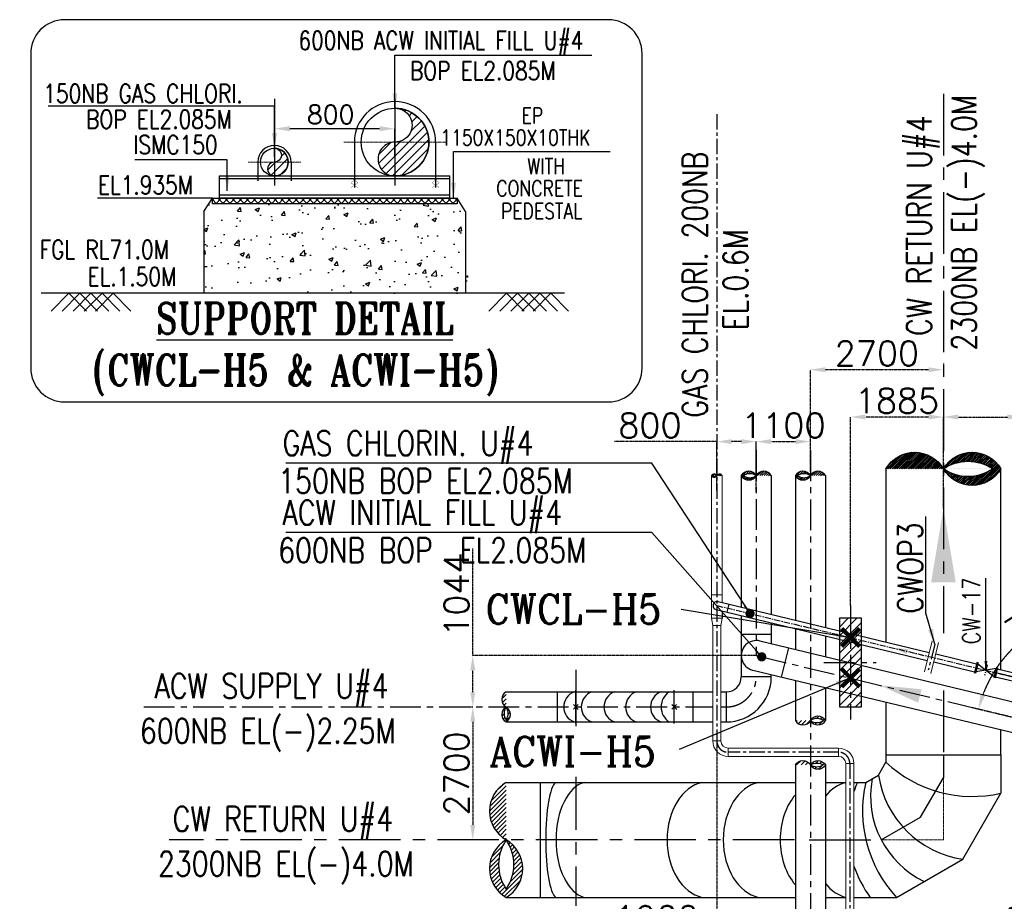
# Model space of a CAD drawing. Header units: inches. Extents: x -341304 to 31571016, y -692717 to 2132253.
# Tile 223 of 256: x 836220 to 876205, y -420191 to -384375. Entities that reach past the tile are written whole.
import ezdxf

# ---------------------------------------------------------------- set-up
doc = ezdxf.new("R2010")
doc.units = ezdxf.units.IN
doc.header["$MEASUREMENT"] = 0
doc.linetypes.add('CENTER', pattern=[2, 1.25, -0.25, 0.25, -0.25])
doc.linetypes.add('CONTINOUS', pattern=[0])
for name, color, linetype in [('0-ACW PIPE', 6, 'Continuous'), ('0-CL', 8, 'CENTER'), ('0-CW GAS CHLORINATION', 30, 'Continuous'), ('0-CW RETURN', 1, 'Continuous'), ('0-CW SUPPLY', 4, 'Continuous'), ('acw', 6, 'Continuous'), ('CEN', 1, 'CENTER'), ('CWPIPE', 3, 'CENTER'), ('DIM', 1, 'Continuous'), ('DWG', 9, 'Continuous'), ('EQP0', 3, 'Continuous'), ('text', 3, 'Continuous')]:
    doc.layers.add(name, color=color, linetype=linetype)
doc.layers.add('CENTER', color=2, linetype='CENTER', lineweight=15)
doc.styles.add('ROMANC', font='ROMANC.SHX')
doc.styles.add('ROMANS', font='romans')
doc.styles.add('ROMANT', font='romant', dxfattribs={"height": 5})
doc.dimstyles.new('DIMS-150', dxfattribs={"dimscale": 150, "dimtxt": 2.5, "dimasz": 2.5, "dimexe": 1, "dimexo": 1, "dimgap": 1, "dimtad": 1, "dimtih": 1, "dimtoh": 1, "dimdec": 0, "dimzin": 0, "dimdsep": 46, "dimtxsty": 'ROMANS', "dimcen": 1, "dimclrd": 8, "dimclre": 8, "dimclrt": 3, "dimadec": 0, "dimazin": 0, "dimtfac": 1, "dimtdec": 0, "dimtix": 1, "dimtofl": 0, "dimtmove": 0, "dimatfit": 3, "dimfxl": 1, "dimtolj": 1, "dimtzin": 0, "dimarcsym": 0})
doc.dimstyles.new('User-300', dxfattribs={"dimscale": 400, "dimtxt": 1.5, "dimasz": 1.25, "dimexe": 1, "dimexo": 1, "dimgap": 0.4, "dimtad": 1, "dimdec": 0, "dimlfac": 0.5, "dimzin": 0, "dimdsep": 46, "dimtxsty": 'ROMANS', "dimcen": 1, "dimclrd": 8, "dimclre": 8, "dimclrt": 3, "dimadec": 0, "dimazin": 0, "dimtfac": 1, "dimtdec": 0, "dimtix": 1, "dimtofl": 0, "dimtmove": 0, "dimatfit": 3, "dimfxl": 1, "dimtolj": 1, "dimtzin": 0, "dimarcsym": 0})
doc.dimstyles.new('User600', dxfattribs={"dimscale": 500, "dimtxt": 1.5, "dimasz": 1.25, "dimexe": 1, "dimexo": 1, "dimgap": 0.4, "dimtad": 1, "dimdec": 0, "dimzin": 0, "dimdsep": 46, "dimtxsty": 'ROMANS', "dimcen": 1, "dimclrd": 8, "dimclre": 8, "dimclrt": 3, "dimadec": 0, "dimazin": 0, "dimtfac": 1, "dimtdec": 0, "dimtix": 1, "dimtofl": 0, "dimtmove": 0, "dimatfit": 3, "dimfxl": 1, "dimtolj": 1, "dimtzin": 0, "dimarcsym": 0})
pattern_1 = [(45, (795709.38, -258983.51), (-176.7767, 176.7767), [])]
pattern_2 = [(45, (816999.17, -389792.87), (-176.7767, 176.7767), [])]
pattern_3 = [(45, (601658.81, -288329.72), (-88.38835, 88.38835), [])]

# ---------------------------------------------------------------- blocks, each defined once
blk = doc.blocks.new("E'-E'")
at = {"layer": 'text', "insert": (269411.5, -232818, -385005.3), "char_height": 900, "width": 8168.93, "attachment_point": 1, "style": 'ROMANS'}
blk.add_mtext('\\pi981.61;{\\W0.8;600NB ACW \\P\\pi981.61;SUPPLY/CW \\P\\pi1701.6;MAKE UP}', dxfattribs=at)
blk = doc.blocks.new('BFV SEAL')
at = {"layer": 'DIM', "color": 1, "insert": (-396561, -329721, 10342), "char_height": 1250, "width": 21761.29, "attachment_point": 1, "style": 'ROMANT'}
blk.add_mtext('\\pi5809.2;{\\W0.8;SCHEME FOR \\P\\pi1999.7;INSTALLATION OF BFV \\P\\pi7642.6;CW1,2&3}', dxfattribs=at)
blk = doc.blocks.new('A$C38D84FB9')
at = {"layer": 'CWPIPE', "color": 1, "ltscale": 1000, "const_width": 75}
for points in [[(0, 0), (-162, 162)], [(0, 0), (162, 162)], [(0, 0), (-162, -162)], [(0, 0), (162, -162)]]:
    blk.add_lwpolyline(points, dxfattribs=at)
blk = doc.blocks.new('*D637')
at = {"color": 8, "lineweight": -2, "transparency": 16777216}
for p, q in [((846567, -389941), (846567, -388804)), ((850833, -388804), (847192, -388804)), ((851458, -389941), (851458, -388804))]:
    blk.add_line(p, q, dxfattribs=at)
at = {"color": 8, "transparency": 16777216}
for points in [[(847192, -388700), (847192, -388908), (846567, -388804)], [(850833, -388700), (850833, -388908), (851458, -388804)]]:
    blk.add_solid(points, dxfattribs=at)
at = {"layer": 'Defpoints', "color": 0, "transparency": 16777216}
for p in [(846567, -388804), (846567, -389941), (851458, -389941)]:
    blk.add_point(p, dxfattribs=at)
at = {"color": 3, "transparency": 16777216, "insert": (848849, -388229), "char_height": 750, "attachment_point": 5, "style": 'ROMANS'}
blk.add_mtext('\\A1;800', dxfattribs=at)
blk = doc.blocks.new('*D630')
at = {"layer": '0-CL', "color": 8, "lineweight": -2, "transparency": 16777216}
for p, q in [((866132, -402723), (866132, -401516)), ((866732, -401516), (867732, -401516)), ((868332, -402735), (868332, -401516))]:
    blk.add_line(p, q, dxfattribs=at)
at = {"layer": '0-CL', "color": 8, "transparency": 16777216}
for points in [[(866732, -401416), (866732, -401616), (866132, -401516)], [(867732, -401416), (867732, -401616), (868332, -401516)]]:
    blk.add_solid(points, dxfattribs=at)
at = {"layer": 'Defpoints', "color": 0, "transparency": 16777216}
for p in [(868332, -401516), (866132, -402723), (868332, -402735)]:
    blk.add_point(p, dxfattribs=at)
at = {"layer": '0-CL', "color": 3, "transparency": 16777216, "insert": (867232, -400856), "char_height": 1000, "attachment_point": 5, "style": 'ROMANS'}
blk.add_mtext('\\A1;1100', dxfattribs=at)
blk = doc.blocks.new('*D631')
at = {"layer": '0-CL', "color": 8, "lineweight": -2, "transparency": 16777216}
for p, q in [((864532, -401516), (860368, -401516)), ((864532, -403502), (864532, -401516)), ((865532, -401516), (865132, -401516)), ((866132, -403550), (866132, -401516))]:
    blk.add_line(p, q, dxfattribs=at)
at = {"layer": '0-CL', "color": 8, "transparency": 16777216}
for points in [[(865132, -401416), (865132, -401616), (864532, -401516)], [(865532, -401416), (865532, -401616), (866132, -401516)]]:
    blk.add_solid(points, dxfattribs=at)
at = {"layer": 'Defpoints', "color": 0, "transparency": 16777216}
for p in [(866132, -401516), (864532, -403502, 0), (866132, -403550)]:
    blk.add_point(p, dxfattribs=at)
at = {"layer": '0-CL', "color": 3, "transparency": 16777216, "insert": (861814, -400856), "char_height": 1000, "attachment_point": 5, "style": 'ROMANS'}
blk.add_mtext('\\A1;800', dxfattribs=at)
blk = doc.blocks.new('*D549')
at = {"layer": '0-CL', "color": 8, "lineweight": -2, "transparency": 16777216}
for p, q in [((864532, -413677), (864532, -421530)), ((868332, -420478), (868332, -421530)), ((864532, -421530), (860231, -421530)), ((867732, -421530), (865132, -421530))]:
    blk.add_line(p, q, dxfattribs=at)
at = {"layer": '0-CL', "color": 8, "transparency": 16777216}
for points in [[(865132, -421430), (865132, -421630), (864532, -421530)], [(867732, -421430), (867732, -421630), (868332, -421530)]]:
    blk.add_solid(points, dxfattribs=at)
at = {"layer": 'Defpoints', "color": 0, "transparency": 16777216}
for p in [(864532, -413677, 0), (868332, -420478), (864532, -421530)]:
    blk.add_point(p, dxfattribs=at)
at = {"layer": '0-CL', "color": 3, "transparency": 16777216, "insert": (862081, -420870), "char_height": 1000, "attachment_point": 5, "style": 'ROMANS'}
blk.add_mtext('\\A1;1900', dxfattribs=at)
blk = doc.blocks.new('*D550')
at = {"layer": '0-CL', "color": 8, "lineweight": -2, "transparency": 16777216}
for p, q in [((869962, -408180), (869962, -400516)), ((873132, -400516), (870562, -400516)), ((873732, -404238), (873732, -400516))]:
    blk.add_line(p, q, dxfattribs=at)
at = {"layer": '0-CL', "color": 8, "transparency": 16777216}
for points in [[(870562, -400416), (870562, -400616), (869962, -400516)], [(873132, -400416), (873132, -400616), (873732, -400516)]]:
    blk.add_solid(points, dxfattribs=at)
at = {"layer": 'Defpoints', "color": 0, "transparency": 16777216}
for p in [(869962, -400516), (873732, -404238), (869962, -408180)]:
    blk.add_point(p, dxfattribs=at)
at = {"layer": '0-CL', "color": 3, "transparency": 16777216, "insert": (871847, -399856), "char_height": 1000, "attachment_point": 5, "style": 'ROMANS'}
blk.add_mtext('\\A1;1885', dxfattribs=at)
blk = doc.blocks.new('*D639')
at = {"layer": '0-CL', "color": 8, "lineweight": -2, "transparency": 16777216}
for p, q in [((873732, -401198), (873732, -400516)), ((874332, -400516), (876332, -400516)), ((876932, -411305), (876932, -400516)), ((876932, -400516), (881233, -400516))]:
    blk.add_line(p, q, dxfattribs=at)
at = {"layer": '0-CL', "color": 8, "transparency": 16777216}
for points in [[(874332, -400416), (874332, -400616), (873732, -400516)], [(876332, -400416), (876332, -400616), (876932, -400516)]]:
    blk.add_solid(points, dxfattribs=at)
at = {"layer": 'Defpoints', "color": 0, "transparency": 16777216}
for p in [(876932, -400516), (873732, -401198), (876932, -411305)]:
    blk.add_point(p, dxfattribs=at)
at = {"layer": '0-CL', "color": 3, "transparency": 16777216, "insert": (879382, -399856), "char_height": 1000, "attachment_point": 5, "style": 'ROMANS'}
blk.add_mtext('\\A1;1600', dxfattribs=at)
blk = doc.blocks.new('*D632')
at = {"layer": '0-CL', "color": 8, "lineweight": -2, "transparency": 16777216}
for p, q in [((854413, -412295), (854619, -412295)), ((854619, -412895), (854619, -417095)), ((855607, -417695), (854619, -417695))]:
    blk.add_line(p, q, dxfattribs=at)
at = {"layer": '0-CL', "color": 8, "transparency": 16777216}
for points in [[(854519, -412895), (854719, -412895), (854619, -412295)], [(854519, -417095), (854719, -417095), (854619, -417695)]]:
    blk.add_solid(points, dxfattribs=at)
at = {"layer": 'Defpoints', "color": 0, "transparency": 16777216}
for p in [(854413, -412295), (854619, -417695), (855607, -417695)]:
    blk.add_point(p, dxfattribs=at)
at = {"layer": '0-CL', "color": 3, "transparency": 16777216, "insert": (853959, -414995), "char_height": 1000, "attachment_point": 5, "rotation": 90, "style": 'ROMANS'}
blk.add_mtext('\\A1;2700', dxfattribs=at)
blk = doc.blocks.new('*D553')
at = {"layer": '0-CL', "color": 8, "lineweight": -2, "transparency": 16777216}
for p, q in [((868332, -401516), (868332, -398595)), ((873132, -398595), (868932, -398595)), ((873732, -398345), (873732, -398595))]:
    blk.add_line(p, q, dxfattribs=at)
at = {"layer": '0-CL', "color": 8, "transparency": 16777216}
for points in [[(868932, -398495), (868932, -398695), (868332, -398595)], [(873132, -398495), (873132, -398695), (873732, -398595)]]:
    blk.add_solid(points, dxfattribs=at)
at = {"layer": 'Defpoints', "color": 0, "transparency": 16777216}
for p in [(868332, -398595), (873732, -398345), (868332, -401516)]:
    blk.add_point(p, dxfattribs=at)
at = {"layer": '0-CL', "color": 3, "transparency": 16777216, "insert": (871032, -397935), "char_height": 1000, "attachment_point": 5, "style": 'ROMANS'}
blk.add_mtext('\\A1;2700', dxfattribs=at)
blk = doc.blocks.new('*D633')
at = {"layer": '0-CL', "color": 8, "lineweight": -2, "transparency": 16777216}
for p, q in [((876027, -410940), (879658, -411813)), ((874906, -412316), (879284, -413369)), ((879517, -412397), (879424, -412785)), ((879284, -413369), (876934, -423144))]:
    blk.add_line(p, q, dxfattribs=at)
at = {"layer": '0-CL', "color": 8, "transparency": 16777216}
for points in [[(879420, -412373), (879615, -412420), (879658, -411813)], [(879327, -412762), (879521, -412809), (879284, -413369)]]:
    blk.add_solid(points, dxfattribs=at)
at = {"layer": 'Defpoints', "color": 0, "transparency": 16777216}
for p in [(876027, -410940), (879658, -411813), (874906, -412316)]:
    blk.add_point(p, dxfattribs=at)
at = {"layer": '0-CL', "color": 3, "transparency": 16777216, "insert": (876630, -421584), "char_height": 1000, "attachment_point": 5, "rotation": 76.4823, "style": 'ROMANS'}
blk.add_mtext('\\A1;800', dxfattribs=at)
blk = doc.blocks.new('*D555')
at = {"layer": '0-CL', "color": 8, "lineweight": -2, "transparency": 16777216}
for p, q in [((854619, -410207), (854619, -405859)), ((866132, -410207), (854619, -410207)), ((854619, -411695), (854619, -410807)), ((854596, -412295), (854619, -412295))]:
    blk.add_line(p, q, dxfattribs=at)
at = {"layer": '0-CL', "color": 8, "transparency": 16777216}
for points in [[(854519, -410807), (854719, -410807), (854619, -410207)], [(854519, -411695), (854719, -411695), (854619, -412295)]]:
    blk.add_solid(points, dxfattribs=at)
at = {"layer": 'Defpoints', "color": 0, "transparency": 16777216}
for p in [(866132, -410207), (854596, -412295), (854619, -412295)]:
    blk.add_point(p, dxfattribs=at)
at = {"layer": '0-CL', "color": 3, "transparency": 16777216, "insert": (853959, -407733), "char_height": 1000, "attachment_point": 5, "rotation": 90, "style": 'ROMANS'}
blk.add_mtext('\\A1;1044', dxfattribs=at)
blk = doc.blocks.new('*D638')
at = {"layer": '0-CL', "color": 8, "lineweight": -2, "transparency": 16777216}
blk.add_arc((880132, -413573), 5116, 96.7232, 159.7591, dxfattribs=at)
at = {"layer": '0-CL', "color": 8, "transparency": 16777216}
for points in [[(879527, -408392), (879539, -408592), (880132, -408457)], [(875427, -411832), (875236, -411774), (875157, -412377)]]:
    blk.add_solid(points, dxfattribs=at)
at = {"layer": 'Defpoints', "color": 0, "transparency": 16777216}
for p in [(880132, -401663), (866132, -410207), (876157, -410352), (880132, -413573), (880132, -434742)]:
    blk.add_point(p, dxfattribs=at)
at = {"layer": '0-CL', "color": 3, "transparency": 16777216, "insert": (877110, -408768), "char_height": 800, "attachment_point": 5, "rotation": 32.1663, "style": 'ROMANS'}
blk.add_mtext('\\A1;76°', dxfattribs=at)
blk = doc.blocks.new('DETAIL-YZ')
h = blk.add_hatch()
h.set_pattern_fill('ANSI31', color=256, scale=2000)
h.set_pattern_definition(pattern_2)
h.paths.add_polyline_path([(869511.7, -412294.5), (870411.7, -412294.5), (870411.7, -408694.5), (869511.7, -408694.5)])
h = blk.add_hatch()
h.set_pattern_fill('ANSI31', color=256, scale=2000)
h.set_pattern_definition(pattern_2)
h.paths.add_polyline_path([(869511.7, -412294.5), (870411.7, -412294.5), (870411.7, -408694.5), (869511.7, -408694.5)])
at = {"layer": '0-CW GAS CHLORINATION', "linetype": 'Continuous', "ltscale": 100}
h = blk.add_hatch(dxfattribs=at)
h.set_pattern_fill('ANSI31', color=256, scale=2000)
h.set_pattern_definition(pattern_1)
edge = h.paths.add_edge_path()
edge.add_arc((846565, -389879.9), 281.4, -90.17122, 90.17122, ccw=False)
edge.add_arc((846563.3, -390442.7), 281.4, 89.82878, 270.17122)
edge.add_arc((846564.1, -390161.3), 562.8, 270, 450)
h = blk.add_hatch(dxfattribs=at)
h.set_pattern_fill('ANSI31', color=256, scale=200)
h.set_pattern_definition([(45, (601658.812, -288329.717), (-17.6776695, 17.6776695), [])])
edge = h.paths.add_edge_path()
edge.add_arc((864641.5, -402962), 126.4, 29.94114, 150.05886)
edge.add_arc((864422.4, -402962), 126.4, 29.94114, 150.05886)
edge.add_arc((864422.4, -402835.8), 126.4, 209.94114, 330.05886)
edge.add_arc((864438, -403037.7), 167.6, 55.92214, 124.07786)
edge.add_arc((864438, -402764.2), 164.2, 235.11637, 304.88363)
at = {"layer": 'acw', "linetype": 'Continuous', "ltscale": 100}
h = blk.add_hatch(dxfattribs=at)
h.set_pattern_fill('ANSI31', color=6, scale=2000)
h.set_pattern_definition(pattern_1)
edge = h.paths.add_edge_path()
edge.add_arc((851464.3, -388662.1), 687.4, -90.17122, 90.17122, ccw=False)
edge.add_arc((851460.1, -390036.8), 687.4, 89.82878, 270.17122)
edge.add_arc((851462.2, -389349.4), 1374.7, 270, 450)
h = blk.add_hatch(dxfattribs=at)
h.set_pattern_fill('ANSI31', color=6, scale=500)
h.set_pattern_definition([(45, (601658.81, -288329.72), (-44.194174, 44.194174), [])])
edge = h.paths.add_edge_path()
edge.add_arc((866436.9, -403074.5), 352, 29.94114, 150.05886)
edge.add_arc((865826.9, -403074.5), 352, 29.94114, 150.05886)
edge.add_arc((865826.9, -402723.2), 352, 209.94114, 330.05886)
edge.add_arc((865870.5, -403285.3), 466.6, 55.92214, 124.07786)
edge.add_arc((865870.5, -402523.9), 457.1, 235.11637, 304.88363)
h = blk.add_hatch(dxfattribs=at)
h.set_pattern_fill('ANSI31', color=6, scale=500)
h.set_pattern_definition([(45, (603858.81, -288329.72), (-44.194174, 44.194174), [])])
edge = h.paths.add_edge_path()
edge.add_arc((868636.9, -403074.5), 352, 29.94114, 150.05886)
edge.add_arc((868026.9, -403074.5), 352, 29.94114, 150.05886)
edge.add_arc((868026.9, -402723.2), 352, 209.94114, 330.05886)
edge.add_arc((868070.5, -403285.3), 466.6, 55.92214, 124.07786)
edge.add_arc((868070.5, -402523.9), 457.1, 235.11637, 304.88363)
h = blk.add_hatch(dxfattribs=at)
h.set_pattern_fill('ANSI31', color=6, scale=1000)
h.set_pattern_definition(pattern_3)
edge = h.paths.add_edge_path()
edge.add_arc((856149.3, -411990.1), 352, 119.94116, 240.05884)
edge.add_arc((856149.3, -412600.1), 352, 119.9428, 240.0572)
edge.add_arc((855797.9, -412600.1), 352, 299.94282, 420.05718)
edge.add_arc((856360.1, -412556.6), 466.6, 145.92213, 214.07785)
edge.add_arc((855598.7, -412556.6), 457.1, 325.11636, 394.88362)
h = blk.add_hatch(dxfattribs=at)
h.set_pattern_fill('ANSI31', color=6, scale=1000)
h.set_pattern_definition([(45, (788131.9, -372295.14), (-88.38835, 88.38835), [])])
edge = h.paths.add_edge_path()
edge.add_arc((868026.9, -412670.9), 352, 209.94114, 330.05886)
edge.add_arc((868636.9, -412670.9), 352, 209.94114, 330.05886)
edge.add_arc((868636.9, -413022.2), 352, 29.94114, 150.05886)
edge.add_arc((868593.3, -412460.1), 466.6, 235.92214, 304.07786)
edge.add_arc((868593.3, -413221.5), 457.1, 55.11637, 124.88363)
h = blk.add_hatch(dxfattribs=at)
h.set_pattern_fill('ANSI31', color=6, scale=1000)
h.set_pattern_definition([(45, (788131.9, -372847.75), (-88.38835, 88.38835), [])])
edge = h.paths.add_edge_path()
edge.add_arc((868026.9, -414828.4), 352, 29.94114, 150.05886, ccw=False)
edge.add_arc((868636.9, -414828.4), 352, 29.94114, 150.05886, ccw=False)
edge.add_arc((868636.9, -414477.1), 352, 209.94114, 330.05886, ccw=False)
edge.add_arc((868593.3, -415039.2), 466.6, 55.92214, 124.07786, ccw=False)
edge.add_arc((868593.3, -414277.8), 457.1, 235.11637, 304.88363, ccw=False)
at = {"layer": 'CWPIPE', "linetype": 'Continuous'}
h = blk.add_hatch(dxfattribs=at)
h.set_pattern_fill('ANSI31', color=1, scale=400)
h.set_pattern_definition([(45, (4575720.943, -258193.667), (-35.35533906, 35.35533906), [])])
edge = h.paths.add_edge_path()
edge.add_arc((872564.4, -403294.3), 1347.3, 29.94114, 150.05886, ccw=False)
edge.add_arc((874899.4, -403294.3), 1347.3, 29.94114, 150.05886, ccw=False)
edge.add_arc((874899.4, -401949.4), 1347.3, 209.94114, 330.05886, ccw=False)
edge.add_arc((874732.6, -404101.1), 1786, 55.92214, 124.07786, ccw=False)
edge.add_arc((874732.6, -401186.5), 1749.8, 235.11637, 304.88363, ccw=False)
h = blk.add_hatch(dxfattribs=at)
h.set_pattern_fill('ANSI31', color=1, scale=1000)
h.set_pattern_definition(pattern_3)
edge = h.paths.add_edge_path()
edge.add_arc((856646.1, -416527.6), 1347.3, 119.94114, 240.05886)
edge.add_arc((856646.1, -418862.6), 1347.3, 119.94114, 240.05886)
edge.add_arc((855301.2, -418862.6), 1347.3, 299.94114, 420.05886)
edge.add_arc((857452.9, -418695.9), 1786, 145.92214, 214.07786)
edge.add_arc((854538.3, -418695.9), 1749.8, 325.11637, 394.88363)
at = {"layer": 'DWG'}
h = blk.add_hatch(dxfattribs=at)
h.set_pattern_fill('AR-CONC', color=256, scale=250, style=0)
h.set_pattern_definition([(50, (0, 0), (1793.1505, -156.8803), [187.5, -2062.5]), (355, (0, 0), (-346.8783, 1880.4803), [150, -1650]), (100.45144, (149.4, -13), (1446.272, 1723.6), [159.3505, -1752.8553]), (46.1842, (0, 500), (2668.1033, -413.798), [281.25, -3093.75]), (96.63564, (222.3, 465.5), (2336.655, 2435.2965), [239.026, -2629.2844]), (351.18416, (0, 500), (2336.655, 2435.2965), [225, -2475]), (21, (250, 375), (1492.2676, -1006.5472), [187.5, -2062.5]), (326, (250, 375), (608.2883, 1812.875), [150, -1650]), (71.45144, (374.4, 291.1), (2100.556, 806.328), [159.3505, -1752.8553]), (37.5, (0, 0), (30.39964, 832.23463), [0, -1630, 0, -1675, 0, -1656.25]), (7.5, (0, 0), (657.67384, 986.0293), [0, -955, 0, -1592.5, 0, -631.25]), (327.5, (-557.5, 0), (1334.5561, -56.3872), [0, -625, 0, -1950, 0, -2587.5]), (317.5, (-807.5, 0), (1457.9654, 250.2625), [0, -812.5, 0, -1295, 0, -1837.5])])
edge = h.paths.add_edge_path()
edge.add_line((853983.8, -391624.1), (853985, -391850.4))
edge.add_line((853985, -391850.4), (850084.7, -391850.4))
edge.add_line((844044.9, -391850.4), (844044.2, -391624.1))
edge.add_line((844044.2, -391624.1), (843694.2, -392162.8))
edge.add_line((843694.2, -392162.8), (843694.2, -395492))
edge.add_line((843694.2, -395492), (854628.8, -395492))
edge.add_line((854329.7, -394482.2), (854329.7, -392187.8))
edge.add_line((854329.7, -392187.8), (853984.4, -391624.1))
h = blk.add_hatch(dxfattribs=at)
h.set_pattern_fill('ANSI37', color=256, scale=1600, style=0)
h.set_pattern_definition([(45, (2300270.92, -552769.46), (-141.421356, 141.421356), []), (135, (2300270.92, -552769.46), (-141.421356, -141.421356), [])])
h.paths.add_polyline_path([(853984.4, -391850.4), (844044.9, -391850.4), (844044.2, -391624.1), (853984.4, -391624.1)])
at = {"color": 7}
for p, q in [((860123.2, -384375.1), (838041.6, -384375.1)), ((836669.1, -385747.6), (836669.1, -398531.3)), ((861495.7, -398531.3), (861495.7, -385747.6)), ((838041.6, -399903.8), (860123.2, -399903.8))]:
    blk.add_line(p, q, dxfattribs=at)
at = {"color": 20}
for p, q in [((846567.1, -387587.4), (846567.1, -391111.5)), ((851458.1, -387587.4), (851458.1, -391111.5))]:
    blk.add_line(p, q, dxfattribs=at)
for p, q in [((858903.5, -412394.7), (858704.4, -412195.6)), ((858709.2, -412389.9), (858898.7, -412200.4)), ((862903.5, -412394.7), (862704.4, -412195.6)), ((862709.2, -412389.9), (862898.7, -412200.4))]:
    blk.add_line(p, q)
at = {"color": 230, "elevation": 0}
blk.add_lwpolyline([(869511.7, -412294.5), (870411.7, -412294.5), (870411.7, -408694.5), (869511.7, -408694.5)], close=True, dxfattribs=at)
at = {"color": 7}
for centre, start, end in [((838041.6, -385747.6), 90, 180), ((860123.2, -385747.6), 0, 90), ((838041.6, -398531.3), 180, 270), ((860123.2, -398531.3), 270, 0)]:
    blk.add_arc(centre, 1372.5, start, end, dxfattribs=at)
at = {"layer": '0-ACW PIPE', "lineweight": -3}
blk.add_solid([(872704.5, -412121.3), (872850.1, -411578), (871147.3, -411412.9)], dxfattribs=at)
at = {"layer": '0-CL', "lineweight": -3, "ltscale": 2000}
for p, q in [((873731.9, -387386.2), (873731.9, -409303.8)), ((858803.9, -410783.5), (858803.9, -420375.6)), ((858803.9, -412970.8), (858803.9, -411619.5)), ((862803.9, -412970.8), (862803.9, -411619.5)), ((873731.9, -411629.2), (873731.9, -415170.4)), ((873731.9, -414246.3), (873731.9, -415170.4)), ((872807.8, -416771), (873731.9, -415170.4)), ((872807.8, -416771), (873731.9, -415170.4)), ((871207.2, -417695.1), (872807.8, -416771)), ((871207.2, -417695.1), (872807.8, -416771)), ((867681.1, -417695.1), (842295.8, -417695.1)), ((868281.1, -417695.1), (871207.2, -417695.1))]:
    blk.add_line(p, q, dxfattribs=at)
at = {"layer": '0-CL', "lineweight": -3, "ltscale": 500}
for p, q in [((864531.9, -388213.9), (864531.9, -413677.1, 0)), ((873380.5, -409744.5), (873117.2, -410800.5)), ((869473.9, -414135.1), (864989.9, -414135.1, 0)), ((869931.9, -414593.1, 0), (869931.9, -423661.2, 0))]:
    blk.add_line(p, q, dxfattribs=at)
at = {"layer": '0-CL', "linetype": 'CONTINOUS', "lineweight": -3, "ltscale": 2000}
for p, q in [((844044.2, -391624.1), (839374.6, -391624.1)), ((858337.9, -395492), (837089.2, -395492)), ((838213.9, -395492), (837491.7, -396214.1)), ((838663.9, -395492), (837941.7, -396214.1)), ((838213.9, -395492), (838936.1, -396214.1)), ((839113.9, -395492), (838391.7, -396214.1)), ((838663.9, -395492), (839386.1, -396214.1)), ((839563.9, -395492), (838841.7, -396214.1)), ((839113.9, -395492), (839836.1, -396214.1)), ((840013.9, -395492), (839291.7, -396214.1)), ((839563.9, -395492), (840286.1, -396214.1)), ((840013.9, -395492), (840736.1, -396214.1)), ((855989.9, -395492), (855267.7, -396214.1)), ((856439.9, -395492), (855717.7, -396214.1)), ((855989.9, -395492), (856712.1, -396214.1)), ((856889.9, -395492), (856167.7, -396214.1)), ((856439.9, -395492), (857162.1, -396214.1)), ((857339.9, -395492), (856617.7, -396214.1)), ((856889.9, -395492), (857612.1, -396214.1)), ((857789.9, -395492), (857067.7, -396214.1)), ((857339.9, -395492), (858062.1, -396214.1)), ((857789.9, -395492), (858512.1, -396214.1))]:
    blk.add_line(p, q, dxfattribs=at)
at = {"layer": '0-CL', "lineweight": -3, "ltscale": 1000}
for p, q in [((866131.9, -401855.1), (866131.9, -410207.1)), ((868331.9, -401866.9), (868331.9, -435194.4)), ((869961.7, -408179.5), (869961.7, -412809.4)), ((866131.9, -410207.1), (880131.9, -413572.8)), ((868873.3, -410494.5), (871000.4, -410494.5)), ((841258.5, -412295.1), (864365.4, -412295.1)), ((864698.4, -412295.1), (864911.9, -412295.1))]:
    blk.add_line(p, q, dxfattribs=at)
at = {"layer": '0-CL', "lineweight": -3, "ltscale": 200}
for p, q in [((864531.9, -408176.9), (880131.9, -411927.2)), ((875513.1, -410586.8), (875404.9, -411020.9))]:
    blk.add_line(p, q, dxfattribs=at)
at = {"layer": '0-CL', "lineweight": -3, "ltscale": 1000}
blk.add_arc((864911.9, -411075.2), 1220, 270, 0, dxfattribs=at)
at = {"layer": '0-CL', "lineweight": -3, "ltscale": 500}
for centre, start, end in [((864989.9, -413677.1, 0), 180, 270), ((869473.9, -414593.1, 0), 0, 90)]:
    blk.add_arc(centre, 458, start, end, dxfattribs=at)
at = {"layer": '0-CW GAS CHLORINATION', "linetype": 'Continuous', "lineweight": 9, "ltscale": 2500}
for p, q in [((864312.8, -402898.9, 0), (864312.8, -408688.5, 0)), ((864751, -402898.9, 0), (864751, -408058.3, 0)), ((864312.8, -407739.9), (864751, -407739.9)), ((864365.4, -408992.5), (864312.8, -408688.5)), ((864312.8, -408688.5, 0), (864751, -408688.5, 0)), ((864365.4, -413677.1, 0), (864365.4, -408992.5, 0)), ((864698.4, -408992.5), (864751, -408688.5)), ((864698.4, -413677.1, 0), (864698.4, -408992.5, 0)), ((873273.3, -409610.5, 0), (872959.7, -410868.5, 0)), ((873538, -409676.5, 0), (873224.3, -410934.5, 0)), ((864698.4, -413677.1, 0), (864365.4, -413677.1)), ((869473.9, -413968.6), (864989.9, -413968.6, 0)), ((864989.9, -413968.6, 0), (864989.9, -414301.6, 0)), ((869473.9, -413968.6, 0), (869473.9, -414301.6, 0)), ((869473.9, -414301.6), (864989.9, -414301.6, 0)), ((869765.4, -423661.2, 0), (869765.4, -414593.1, 0)), ((869765.4, -414593.1, 0), (870098.4, -414593.1, 0)), ((870098.4, -423661.2, 0), (870098.4, -414593.1, 0))]:
    blk.add_line(p, q, dxfattribs=at)
at = {"layer": '0-CW GAS CHLORINATION', "linetype": 'Continuous', "ltscale": 100}
for p, q in [((864581.2, -408017.5), (873156.5, -410079.1)), ((864954.1, -408449.6), (865031.9, -408125.9)), ((864503.3, -408341.3), (873075.9, -410402.2)), ((864751, -408400.8, 0), (864751, -408688.5, 0)), ((873421.7, -410142.8), (875078.8, -410541.2)), ((873341.2, -410465.9), (874998.2, -410864.3)), ((875919.8, -410743.4), (877972.9, -411237)), ((875839.3, -411066.5), (877892.4, -411560.1))]:
    blk.add_line(p, q, dxfattribs=at)
at = {"layer": '0-CW GAS CHLORINATION', "lineweight": -3, "ltscale": 200}
blk.add_line((864751, -408400.8, 0), (864751, -408688.5, 0), dxfattribs=at)
at = {"layer": '0-CW GAS CHLORINATION', "linetype": 'Continuous', "ltscale": 100}
blk.add_lwpolyline([(846564.1, -389598.4, -1.0029928), (846564.1, -390161.3, 1.0029928), (846564.1, -390724.1, 1), (846564.1, -389598.4, 0.9970161)], format="xyb", dxfattribs=at)
at = {"layer": '0-CW GAS CHLORINATION', "linetype": 'Continuous', "ltscale": 100, "elevation": 0}
blk.add_lwpolyline([(864751, -402898.9, 0.5780353), (864531.9, -402898.9, 0.5780353), (864312.8, -402898.9, 0.5780353), (864531.9, -402898.9, 0.3064738), (864344.1, -402898.9, 0.3141826), (864531.9, -402898.9, 0.3141826)], format="xyb", dxfattribs=at)
at = {"layer": '0-CW GAS CHLORINATION', "linetype": 'Continuous', "lineweight": 9, "ltscale": 2500, "elevation": 0}
blk.add_lwpolyline([(864698.4, -408992.5), (864365.4, -408992.5)], dxfattribs=at)
at = {"layer": '0-CW GAS CHLORINATION', "linetype": 'Continuous', "ltscale": 100}
blk.add_circle((846564.1, -390161.3), 562.8, dxfattribs=at)
blk.add_arc((864542.3, -408179.4), 166.5, 76.48232, 256.48232, dxfattribs=at)
at = {"layer": '0-CW GAS CHLORINATION', "linetype": 'Continuous', "lineweight": 9, "ltscale": 2500}
for centre, radius, start, end in [((864989.9, -413677.1, 0), 624.5, 180, 270), ((864989.9, -413677.1, 0), 291.5, 180, 270), ((869473.9, -414593.1, 0), 624.5, 0, 90), ((869473.9, -414593.1, 0), 291.5, 0, 90)]:
    blk.add_arc(centre, radius, start, end, dxfattribs=at)
at = {"layer": '0-CW GAS CHLORINATION', "linetype": 'Continuous', "ltscale": 100}
blk.add_solid([(872253, -410147), (872304, -409942.4), (871664.5, -409891.6)], dxfattribs=at)
at = {"layer": '0-CW RETURN', "color": 1, "linetype": 'Continuous'}
for p, q in [((876066.9, -414246.3), (876066.9, -413222.9)), ((871396.9, -414246.3), (876066.9, -414246.3)), ((871396.9, -414246.3), (871396.9, -414544.7)), ((876066.9, -414246.3), (876066.9, -415796.1)), ((871098.4, -415061.7), (871396.9, -414544.7)), ((857354.1, -415360.1), (857354.1, -420030.1)), ((870581.5, -415360.1), (871098.4, -415061.7)), ((874517.1, -418480.4), (876066.9, -415796.1)), ((871832.8, -420030.1), (874517.1, -418480.4))]:
    blk.add_line(p, q, dxfattribs=at)
for centre, radius, start, end in [((874899.4, -410813.2), 5117.8, 226.81321, 283.18679), ((874558.3, -417241.6), 4710.8, 156.459, 161.21658), ((875564.3, -416527.6), 5117.8, 166.81321, 223.18679), ((874605.7, -415923.6), 3832.5, 169.28365, 244.48572), ((875104.3, -414474.5), 4048.7, 188.33949, 261.66051), ((874558.3, -417241.6), 4710.8, 198.78342, 216.29484)]:
    blk.add_arc(centre, radius, start, end, dxfattribs=at)
for centre, ratio, start_param, end_param in [((858050.3, -417695.1), 0.1989124, 3.2872771, 6.1375009), ((859336.7, -417695.1), 0.5664545, 3.2872771, 6.1375009), ((864179.8, -417695.1, -288753.9), 0.7071068, 3.2872771, 6.1375009), ((866462, -417695.1, -288753.9), 0.7071068, 3.2872771, 6.1375009), ((870039.7, -417695.1, -288753.9), 0.7071068, 3.306726, 3.8595671), ((868774.3, -417695.1, -288753.9), 0.7071068, 3.8239985, 5.6007795), ((870039.7, -417695.1, -288753.9), 0.7071068, 5.5652109, 6.118052)]:
    blk.add_ellipse(centre, major_axis=(0, -2360), ratio=ratio, start_param=start_param, end_param=end_param, dxfattribs=at)
blk.add_solid([(874231.9, -407238.4), (873231.9, -407238.4), (873731.9, -404238.4)], dxfattribs=at)
at = {"layer": '0-CW SUPPLY', "color": 0, "linetype": 'Continuous'}
for p, q in [((875090.5, -410494.2), (874988.3, -410904.2)), ((875118.9, -410501.3), (875016.7, -410911.3)), ((875138.4, -410506.2), (875036.2, -410916.1)), ((875138.4, -410506.2), (875090.5, -410494.2)), ((875127.6, -410549.6), (875790.5, -411058.1)), ((875036.2, -410916.1), (874988.3, -410904.2)), ((875871, -410735), (875047, -410872.7)), ((875881.9, -410691.5), (875779.6, -411101.5)), ((875901.3, -410696.4), (875799.1, -411106.4)), ((875929.8, -410703.5), (875827.5, -411113.4)), ((875929.8, -410703.5), (875881.9, -410691.5)), ((875827.5, -411113.4), (875779.6, -411101.5))]:
    blk.add_line(p, q, dxfattribs=at)
at = {"layer": 'acw', "color": 6, "linetype": 'Continuous', "ltscale": 100}
for p, q in [((865521.9, -402898.9), (865521.9, -408243.7)), ((866741.9, -402898.9), (866741.9, -408537)), ((867721.9, -402898.9, 0), (867721.9, -408772.5, 0)), ((868941.9, -402898.9), (868941.9, -409065.8)), ((864751, -408500.5, 0), (864751, -408523.1, 0)), ((865521.9, -408586.1), (865521.9, -411075.2)), ((866741.9, -408879.4), (866741.9, -409343.2)), ((865521.9, -409343.2), (866741.9, -409343.2)), ((866741.9, -409343.2), (866741.9, -409726.4)), ((867721.9, -409115, 0), (867721.9, -409962, 0)), ((868941.9, -409408.3), (868941.9, -410255.3)), ((866274.5, -409614), (880274.5, -412979.7)), ((867160.3, -411081.7), (867460.8, -409899.2)), ((865989.3, -410800.2), (879989.3, -414165.9)), ((866741.9, -411075.2), (866741.9, -410981.2)), ((866741.9, -411071.2), (865521.9, -411071.2)), ((866741.9, -411075.2), (865521.9, -411075.2)), ((867721.9, -411216.8, 0), (867721.9, -412846.6)), ((855973.6, -411685.2), (864365.4, -411685.2)), ((858046.7, -411685.2), (858046.7, -412905.2)), ((863561.1, -411685.2), (863561.1, -412905.2)), ((864698.4, -411685.2), (864911.9, -411685.2)), ((864911.9, -411685.2), (864911.9, -412905.2)), ((868941.9, -411510.1), (868941.9, -412846.6)), ((855973.6, -412905.1), (864365.4, -412905.1)), ((864698.4, -412905.1), (864911.9, -412905.1)), ((867721.9, -414652.8), (867721.9, -423661.2, 0)), ((868941.9, -414652.8), (868941.9, -423661.2))]:
    blk.add_line(p, q, dxfattribs=at)
blk.add_lwpolyline([(851462.2, -387974.7, -1.0029928), (851462.2, -389349.4, 1.0029928), (851462.2, -390724.1, 1), (851462.2, -387974.7, 0.9970161)], format="xyb", dxfattribs=at)
at = {"layer": 'acw', "color": 6, "linetype": 'Continuous', "ltscale": 100, "elevation": 0}
for points in [[(866741.9, -402898.9, 0.5780353), (866131.9, -402898.9, 0.5780353), (865521.9, -402898.9, 0.5780353), (866131.9, -402898.9, 0.3064738), (865609, -402898.9, 0.3141826), (866131.9, -402898.9, 0.3141826)], [(868941.9, -402898.9, 0.5780353), (868331.9, -402898.9, 0.5780353), (867721.9, -402898.9, 0.5780353), (868331.9, -402898.9, 0.3064738), (867809, -402898.9, 0.3141826), (868331.9, -402898.9, 0.3141826)], [(855973.6, -411685.2, 0.5780351), (855973.6, -412295.1, 0.5780161), (855973.6, -412905.1, 0.5780158), (855973.6, -412295.1, 0.3064738), (855973.6, -412818, 0.3141826), (855973.6, -412295.1, 0.3141826)], [(867721.9, -412846.6, 0.5780353), (868331.9, -412846.6, 0.5780353), (868941.9, -412846.6, 0.5780353), (868331.9, -412846.6, 0.3064738), (868854.8, -412846.6, 0.3141826), (868331.9, -412846.6, 0.3141826)], [(867721.9, -414652.8, -0.5780353), (868331.9, -414652.8, -0.5780353), (868941.9, -414652.8, -0.5780353), (868331.9, -414652.8, -0.3064738), (868854.8, -414652.8, -0.3141826), (868331.9, -414652.8, -0.3141826)]]:
    blk.add_lwpolyline(points, format="xyb", dxfattribs=at)
at = {"layer": 'acw', "color": 6, "linetype": 'Continuous', "ltscale": 100}
blk.add_circle((851462.2, -389349.4), 1374.7, dxfattribs=at)
for centre, radius, start, end in [((866131.9, -410207.1), 610, 74.99995, 255.00003), ((864911.9, -411075.2), 610, 270, 0), ((864911.9, -411075.2), 1830, 270, 0), ((858958.8, -412295.2), 647, 109.47122, 250.52878), ((859671.8, -412295.2), 647, 109.47122, 250.52878), ((860591.6, -412295.2), 647, 109.47122, 250.52878), ((861473.8, -412295.2), 647, 109.47122, 250.52878), ((862484.2, -412295.2), 647, 109.47114, 250.52886), ((863009.3, -412295.2), 740.8, 124.56441, 235.43559)]:
    blk.add_arc(centre, radius, start, end, dxfattribs=at)
at = {"layer": 'CEN', "lineweight": 0}
for p, q in [((853533.9, -389349.4), (849382.3, -389349.4)), ((847632.8, -390161.3), (845501.4, -390161.3))]:
    blk.add_line(p, q, dxfattribs=at)
at = {"layer": 'CENTER', "color": 7}
for p in [(873731.9, -415170.4), (871207.2, -417695.1)]:
    blk.add_line(p, (873731.9, -417695.1), dxfattribs=at)
at = {"layer": 'CWPIPE', "color": 1, "linetype": 'Continuous'}
for p, q in [((871396.9, -402621.8), (871396.9, -409656)), ((876066.9, -410778.7), (876066.9, -402621.8)), ((871396.9, -412100.2), (871396.9, -414246.3)), ((855973.6, -415360.1), (867721.9, -415360.1)), ((868941.9, -415360.1), (869765.4, -415360.1)), ((870098.4, -415360.1), (870581.5, -415360.1)), ((855973.6, -420030.1), (867721.9, -420030.1)), ((868941.9, -420030.1), (869765.4, -420030.1)), ((870098.4, -420030.1), (871832.8, -420030.1))]:
    blk.add_line(p, q, dxfattribs=at)
at = {"layer": 'CWPIPE', "color": 1, "linetype": 'Continuous', "elevation": 0}
for points in [[(871396.9, -402621.8, -0.5780353), (873731.9, -402621.8, -0.5780353), (876066.9, -402621.8, -0.5780353), (873731.9, -402621.8, -0.3064738), (875733.3, -402621.8, -0.3141826), (873731.9, -402621.8, -0.3141826)], [(855973.6, -415360.1, 0.5780353), (855973.6, -417695.1, 0.5780353), (855973.6, -420030.1, 0.5780353), (855973.6, -417695.1, 0.3064738), (855973.6, -419696.6, 0.3141826), (855973.6, -417695.1, 0.3141826)]]:
    blk.add_lwpolyline(points, format="xyb", dxfattribs=at)
at = {"layer": 'DWG'}
for p, q in [((844339.6, -390724.1), (853685, -390724.1)), ((844339.6, -391624.1), (844339.6, -390724.1)), ((853685, -390838.1), (844339.6, -390838.1)), ((853685, -391624.1), (853685, -390724.1)), ((843694.2, -392162.8), (844044.2, -391624.1)), ((853685, -391510.2), (844339.6, -391510.2)), ((853685, -391624.1), (844339.6, -391624.1)), ((854329.7, -392162.8), (853984.4, -391624.1)), ((843694.2, -392162.8), (843694.2, -395492)), ((854329.7, -392162.8), (854329.7, -395492))]:
    blk.add_line(p, q, dxfattribs=at)
blk.add_lwpolyline([(853984.4, -391850.4), (844044.9, -391850.4), (844044.2, -391624.1), (853984.4, -391624.1)], close=True, dxfattribs=at)
at = {"layer": 'text', "color": 7}
for p, q in [((849812.9, -389349.4), (849812.9, -391190.5)), ((853111.5, -389349.4), (853111.5, -391190.5)), ((845888.8, -390161.3), (845888.8, -390915.1)), ((847239.4, -390161.3), (847239.4, -390915.1))]:
    blk.add_line(p, q, dxfattribs=at)
for points, const_width in [([(845946.5, -390755.3), (845831.2, -390834.1)], 4.61), ([(845831.2, -390755.3), (845946.5, -390834.1)], 4.61), ([(845946.5, -390839.6), (845831.2, -390918.4)], 4.61), ([(845831.2, -390839.6), (845946.5, -390918.4)], 4.61), ([(847297, -390755.3), (847181.7, -390834.1)], 4.61), ([(847181.7, -390755.3), (847297, -390834.1)], 4.61), ([(847297, -390839.6), (847181.7, -390918.4)], 4.61), ([(847181.7, -390839.6), (847297, -390918.4)], 4.61), ([(849953.7, -390800.3), (849672.1, -390992.7)], 11.3), ([(849672.1, -390800.3), (849953.7, -390992.7)], 11.3), ([(849953.7, -391006.1), (849672.1, -391198.6)], 11.3), ([(849672.1, -391006.1), (849953.7, -391198.6)], 11.3), ([(853252.3, -390800.3), (852970.7, -390992.7)], 11.3), ([(852970.7, -390800.3), (853252.3, -390992.7)], 11.3), ([(853252.3, -391006.1), (852970.7, -391198.6)], 11.3), ([(852970.7, -391006.1), (853252.3, -391198.6)], 11.3)]:
    blk.add_lwpolyline(points, dxfattribs=dict(at, const_width=const_width))
for centre, radius in [((851462.2, -389349.4), 1649.3), ((846564.1, -390161.3), 675.3)]:
    blk.add_arc(centre, radius, 0, 180, dxfattribs=at)
at = {"layer": 'CWPIPE', "ltscale": 1000, "xscale": 2.25, "yscale": 2.25, "zscale": 2.25}
for p in [(869965.4, -409474.3), (869963.5, -411118)]:
    blk.add_blockref('A$C38D84FB9', p, dxfattribs=at)
at = {"layer": 'EQP0', "color": 1, "style": 'ROMANC', "width": 0.9}
blk.add_text('CWCL-H5', height=1200, dxfattribs=at).set_placement((855147.2, -408922.4, 0))
at = {"layer": 'text', "style": 'ROMANS', "width": 0.8}
for s, height, p in [('600NB ACW INITIAL FILL U#4', 750, (847540.8, -385592.6, 8961.6)), ('BOP EL2.085M', 750, (852068.7, -386824, 8961.6)), ('150NB GAS CHLORI.', 750, (837176.3, -387751.1, 8961.6)), ('BOP EL2.085M', 750, (838917.1, -388795.4, 8961.6)), ('EP', 637.5, (856607.9, -388590.3, 8961.6)), ('  1150X150X10THK', 637.5, (852605.7, -389481.7, 8961.6)), ('ISMC150', 750, (840835.6, -389830.8, 8961.6)), ('WITH', 637.5, (856839.8, -390650.6, 7617.4)), ('EL1.935M', 750, (839399.5, -391465, 8961.6)), ('CONCRETE', 637.5, (855574.1, -391548, 7617.4)), ('PEDESTAL', 637.5, (855768.4, -392472.2, 7617.4)), ('FGL RL71.0M', 750, (837033.5, -394087, 8961.6)), ('EL.1.50M', 750, (838975.7, -395186, 8961.6)), ('GAS CHLORIN. U#4', 1000, (846897.3, -402080.8, 0)), ('150NB BOP EL2.085M', 1000, (846719.1, -403613.6, 0)), ('ACW INITIAL FILL U#4', 1000, (846897.3, -404898.4, 0)), ('600NB BOP  EL2.085M', 1000, (846719.1, -406431.1, 0)), ('ACW SUPPLY U#4', 1000, (841700.6, -411942, 0)), ('600NB EL(-)2.25M', 1000, (841102.6, -413767.1, 0)), ('CW RETURN U#4', 1000, (842433.7, -417342, 0)), ('2300NB EL(-)4.0M', 1000, (841835.7, -419167.1, 0))]:
    blk.add_text(s, height=height, dxfattribs=at).set_placement(p)
for s, height, p in [('CW RETURN U#4', 1000, (873242.5, -397220.1, 0)), ('2300NB EL(-)4.0M', 1000, (875067.6, -397818.1, 0)), ('GAS CHLORI. 200NB', 1000, (864139.1, -400539.2, 0)), ('EL.0.6M', 1000, (865789.6, -396996.8, 0)), ('CWOP3', 1000, (872886, -408504.1, 0)), ('CW-17', 712.5, (875219.5, -409752.3, 8513.5))]:
    blk.add_text(s, height=height, rotation=90, dxfattribs=at).set_placement(p)
at = {"layer": 'text', "color": 1, "lineweight": 25, "style": 'ROMANT', "width": 0.8}
for s, p in [('%%USUPPORT DETAIL', (841770, -397131.5, 8961.6)), ('(CWCL-H5 & ACWI-H5)', (839177.3, -399231.9, -5782.1))]:
    blk.add_text(s, height=1250, dxfattribs=at).set_placement(p)
at = {"layer": 'text', "insert": (788027.6, -394474.3, 10156.5), "char_height": 750, "width": 6956.083, "attachment_point": 1, "style": 'ROMANS'}
blk.add_mtext('\\pi1178;{\\W0.8;150NB CW \\P\\pi635.18;CHLORI. U#3}', dxfattribs=at)
at = {"color": 20}
dim = blk.add_linear_dim(base=(846567.1, -388804.1), p1=(851458.1, -389941.4), p2=(846567.1, -389941.4), angle=180, text='800', dimstyle='User600', override={"dimexe": 0, "dimexo": 0}, dxfattribs=at)
dim.commit()
dim.dimension.update_dxf_attribs({"geometry": '*D637', "text_midpoint": (848848.6, -388804.1), "dimtype": 160})
at = {"layer": '0-CL'}
for base, p1, p2, picture, middle in [((868331.9, -398595.2), (873731.9, -398345), (868331.9, -401515.6), '*D553', (871031.9, -397935.2)), ((869961.7, -400515.9), (873731.9, -404238.4), (869961.7, -408179.5), '*D550', (871846.8, -399855.9))]:
    dim = blk.add_linear_dim(base=base, p1=p1, p2=p2, dimstyle='User-300', override={"dimtxt": 2.5, "dimasz": 1.5, "dimexe": 0, "dimexo": 0}, dxfattribs=at)
    dim.commit()
    dim.dimension.update_dxf_attribs({"geometry": picture, "text_midpoint": middle})
for base, p1, p2, override, picture, middle, dimtype in [((876932, -400515.9), (873731.9, -401198), (876932, -411304.7), {"dimtxt": 2.5, "dimasz": 1.5, "dimexe": 0, "dimexo": 0, "dimtad": 3}, '*D639', (879382.5, -400515.9), 160), ((866131.9, -401515.6, 0), (864531.9, -403502.5, 0), (866131.9, -403549.9, 0), {"dimtxt": 2.5, "dimasz": 1.5, "dimexe": 0, "dimexo": 0}, '*D631', (861814, -401515.6, 0), 160), ((868331.9, -401515.6), (866131.9, -402723.2), (868331.9, -402734.9), {"dimtxt": 2.5, "dimasz": 1.5, "dimexe": 0, "dimexo": 0}, '*D630', (867231.9, -401515.6), 160), ((864531.9, -421529.6), (868331.9, -420478), (864531.9, -413677.1, 0), {"dimtxt": 2.5, "dimasz": 1.5, "dimexe": 0, "dimexo": 0}, '*D549', (862081.4, -421529.6), 128)]:
    dim = blk.add_linear_dim(base=base, p1=p1, p2=p2, dimstyle='User-300', override=override, dxfattribs=at)
    dim.commit()
    dim.dimension.update_dxf_attribs({"geometry": picture, "text_midpoint": middle, "dimtype": dimtype})
dim = blk.add_angular_dim_2l(base=(876156.5, -410352.3), line1=((880131.9, -401663.5), (880131.9, -434742.2)), line2=((866131.9, -410207.1), (880131.9, -413572.8)), dimstyle='User-300', override={"dimtxt": 2, "dimasz": 1.5, "dimexe": 0, "dimexo": 0, "dimtad": 3}, dxfattribs=at)
dim.commit()
dim.dimension.update_dxf_attribs({"geometry": '*D638', "text_midpoint": (877408.1, -409241.9), "dimtype": 162})
for base, p1, p2, angle, picture, middle, dimtype in [((854619.1, -412295.1), (866131.9, -410207.1), (854596, -412295.1), 90, '*D555', (854619.1, -407732.9), 128), ((879657.6, -411813.2), (874905.7, -412316.4), (876026.8, -410940.3), 76.48232, '*D633', (877271.5, -421738.4), 160)]:
    dim = blk.add_linear_dim(base=base, p1=p1, p2=p2, angle=angle, dimstyle='User-300', override={"dimtxt": 2.5, "dimasz": 1.5, "dimexe": 0, "dimexo": 0, "dimtad": 3}, dxfattribs=at)
    dim.commit()
    dim.dimension.update_dxf_attribs({"geometry": picture, "text_midpoint": middle, "dimtype": dimtype})
dim = blk.add_linear_dim(base=(854619.1, -417695.1), p1=(854413.2, -412295.1), p2=(855607.4, -417695.1), angle=90, dimstyle='User-300', override={"dimtxt": 2.5, "dimasz": 1.5, "dimexe": 0, "dimexo": 0}, dxfattribs=at)
dim.commit()
dim.dimension.update_dxf_attribs({"geometry": '*D632', "text_midpoint": (853959.1, -414995.1)})
at = {"color": 20}
for points in [[(851458.1, -387991.2), (851458.1, -385814.2), (859458.8, -385814.2)], [(846567.5, -389598.5), (846567.5, -387889.3), (837377.1, -387889.3)], [(853839.3, -391624.1), (853839.1, -389725.7), (860199.3, -389725.7)], [(844649.8, -391325.5), (844649.8, -390074.1), (840897.5, -390074.1)]]:
    blk.add_leader(points, dimstyle='User600', override={"dimgap": 0.4, "dimtad": 0}, dxfattribs=at)
at = {"color": 230}
for points, override in [([(865878.1, -408500.5), (861887, -402390.2), (847031.9, -402390.2)], {"dimasz": 0.75, "dimtad": 0, "dimldrblk": 'Dot'}), ([(873380.5, -409744.5), (873018, -408479.8), (873018, -404554.2)], {"dimgap": 0.4, "dimtad": 0}), ([(866352.3, -410260.1), (861887, -405207.8), (847031.9, -405207.8)], {"dimasz": 0.75, "dimtad": 0, "dimldrblk": 'Dot'})]:
    blk.add_leader(points, dimstyle='User600', override=override, dxfattribs=at)
at = {"color": 0}
blk.add_leader([(875459, -410803.8), (875459, -407066.7)], dimstyle='DIMS-150', override={"dimgap": 1, "dimtad": 0}, dxfattribs=at)
at = {"layer": 'DIM', "color": 0}
blk.add_leader([(869977, -409485.9), (863086.1, -408333.3)], dimstyle='DIMS-150', override={"dimasz": 4, "dimtad": 0}, dxfattribs=at)
blk.add_wipeout([(854925, -415123.1), (864302.2, -415123.1), (864302.2, -413083.1), (854925, -413083.1)]).translate(0, 0, 0).dxf.layer = 'EQP0'
at = {"layer": 'EQP0', "color": 1, "style": 'ROMANC', "width": 0.9}
blk.add_text('ACWI-H5', height=1200, dxfattribs=at).set_placement((855293.6, -414703.1, 0))
at = {"layer": 'DIM', "color": 0}
blk.add_leader([(869961.7, -411116.2), (862996.9, -414021.2)], dimstyle='DIMS-150', override={"dimasz": 4, "dimtad": 0}, dxfattribs=at)

msp = doc.modelspace()

# ---------------------------------------------------------------- block references
at = {"color": 20}
msp.add_blockref('BFV SEAL', (900374.6, -85059.9), dxfattribs=at)
at = {"color": 7}
msp.add_blockref("E'-E'", (455481.1, -162482), dxfattribs=at)

# ---------------------------------------------------------------- next in the draw order: block references
at = {"color": 0}
msp.add_blockref('DETAIL-YZ', (0, 0), dxfattribs=at)

doc.saveas('drawing.dxf')
